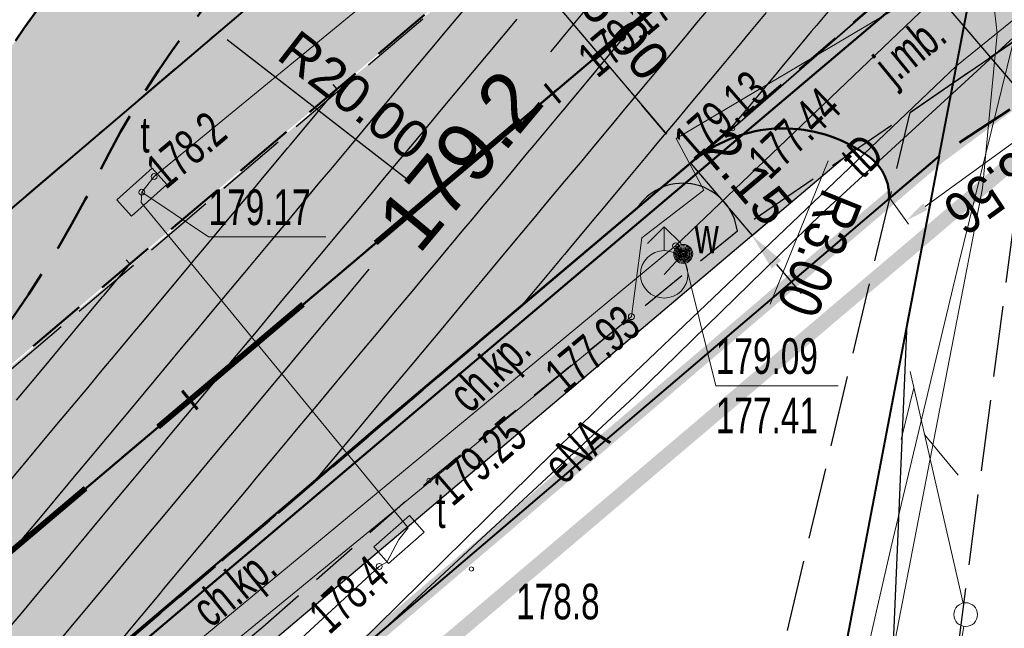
# Model space of a CAD drawing. Header units: metres. Extents: x 7429064 to 7431133, y 5709479 to 5714472.
# Tile 148 of 176: x 7429814 to 7429834, y 5710118 to 5710131. Entities that reach past the tile are written whole.
import ezdxf
from ezdxf.enums import TextEntityAlignment as Align

# ---------------------------------------------------------------- set-up
doc = ezdxf.new("R2010")
doc.units = ezdxf.units.M
for name, pattern in [('1', [0]), ('12', [3, 1, -1, 0, -1]), ('2_KTCR02', [1.5, 1, -0.5]), ('2_KTJZ01', [2, 1.5, -0.5]), ('2_KTKR01', [0]), ('3_14', [1, -1]), ('3_KTCR02', [1.5, 1, -0.5]), ('3_KTJZ01', [2, 1.5, -0.5]), ('3_KTKR01', [0]), ('4', [2.5, 1.5, -1]), ('4_SUPE_01', [0]), ('4_SUPT_01', [0]), ('4_SUPW_01', [0]), ('7_1', [0]), ('7_SUPE_01', [0]), ('7_SUPT_01', [0]), ('7_SUPW_01', [0]), ('CENTER2', [1.125, 0.75, -0.125, 0.125, -0.125]), ('DASHED', [19.05, 12.7, -6.35]), ('HIDDEN', [0.375, 0.25, -0.125])]:
    doc.linetypes.add(name, pattern=pattern)
for name, color, linetype in [('_1_Mapa', 7, 'Continuous'), ('_1_X-REFY', 7, 'Continuous'), ('C-DROGI-SYTUACJA-ETYKIETY', 7, 'Continuous'), ('C-TEREN', 7, 'Continuous'), ('C-TEREN-ETYKIETY', 7, 'Continuous'), ('D_1_LINIA_OPIS_ZJAZDY', 7, 'Continuous'), ('zzz.gaHSDomyslna', 7, 'Continuous')]:
    doc.layers.add(name, color=color, linetype=linetype)
doc.layers.add('_Brudnopis', color=22, linetype='Continuous', lineweight=50, plot=False)
for name, color, linetype, lineweight, true_color in [('_D_7_CZASOWE ZAJĘCIE_PRZEBUDOWA SIECI', 7, 'HIDDEN', 50, 0xd16900), ('DZIALKA_L_0', 7, '1', 40, 0x008000), ('HECZ DROGI ROWEROWE', 7, 'Continuous', 13, 0xff8a8a)]:
    doc.layers.add(name, color=color, linetype=linetype, lineweight=lineweight, true_color=true_color)
for name, color, linetype, lineweight in [('_D_7_PAS DROGOWY-LINIA ROZGR TEREN INW', 222, 'HIDDEN', 50), ('_D_7_TEREN NIEZBEDNY DLA OB_BUD', 252, 'HIDDEN', 50), ('_D_8_Wymiary', 7, 'Continuous', 20), ('D_1_LINIA_KRAWĘŻNIK_BET_20_30 WYN 0-2 CM', 5, 'HIDDEN', 40), ('D_1_LINIA_KRAWĘŻNIK_BET_20_30 WYN 12 CM - III', 7, 'Continuous', 50), ('gaPoziome', 7, 'Continuous', 30), ('GMINA_L_0', 252, '12', 35), ('KRAWĘŻNIK BETONOWY 12_25 WYN 0 CM', 250, 'DASHED', 50), ('KTCR_E_T_1', 252, 'Continuous', 15), ('KTCR_L_1', 252, '2_KTCR02', 30), ('KTJZ_E_T_0', 252, 'Continuous', 15), ('KTJZ_L_0', 252, '2_KTJZ01', 30), ('KTKR_L_0', 252, '2_KTKR01', 30), ('OBREB_L_0', 252, '4', 18), ('RTPW_T_0', 252, 'Continuous', 15), ('RTPW_T_1', 252, 'Continuous', 15), ('SUPE_E_T_3', 252, 'Continuous', 15), ('SUPE_L_2', 252, '4_SUPE_01', 18), ('SUPE_L_3', 252, '4_SUPE_01', 18), ('SUPT_E_T_0', 252, 'Continuous', 15), ('SUPT_L_0', 252, '4_SUPT_01', 18), ('SUPW_L_0', 252, '4_SUPW_01', 18), ('SUSM_T_3', 252, 'Continuous', 18), ('SUTT_T_0', 252, 'Continuous', 18), ('SUTW_T_0', 252, 'Continuous', 18), ('SUUT_E_T_9', 252, 'Continuous', 15), ('SUUT_T_1', 252, 'Continuous', 18), ('SUUW_E_T_5', 252, 'Continuous', 15), ('SUUW_T_0', 252, 'Continuous', 18), ('SUUW_T_7', 252, 'Continuous', 18)]:
    doc.layers.add(name, color=color, linetype=linetype, lineweight=lineweight)
doc.layers.add('D_1_LINIA_OBRZEŻE_BET_6x30cm - III', color=24, linetype='Continuous', lineweight=30, transparency=0.3)
doc.layers.add('D_2_HECZ_ZJAZDY - KOSTKA BET', color=214, linetype='Continuous', lineweight=13, transparency=0.3)
for name, color, linetype, lineweight, true_color, transparency in [('D_2_HECZ_CHODNIK_KOSTKA', 7, 'Continuous', 0, 0xf7f588, 0.35), ('D_2_HECZ_JEZDNIA KR3- NOWA KONSTRUKCJA', 7, 'Continuous', 13, 0x99e6ff, 0.3), ('D_2_HECZ_ZIELEN', 7, 'Continuous', 13, 0xd6ffd6, 0.3)]:
    doc.layers.add(name, color=color, linetype=linetype, lineweight=lineweight, true_color=true_color, transparency=transparency)
doc.styles.add('major_arial', font='arial.ttf')
doc.styles.add('Styl Arial', font='arial.ttf', dxfattribs={"width": 0.8, "height": 0.9})
doc.dimstyles.new('1_500', dxfattribs={"dimtxt": 0.9, "dimasz": 1, "dimexe": 0.18, "dimexo": 0, "dimgap": 0.2, "dimtad": 4, "dimzin": 0, "dimdsep": 46, "dimtxsty": 'Styl Arial', "dimcen": 0.25, "dimclrd": 256, "dimclre": 256, "dimclrt": 256, "dimazin": 0, "dimtfac": 1, "dimtix": 1, "dimtmove": 1, "dimatfit": 3, "dimfxl": 0.18, "dimtolj": 1, "dimtzin": 0, "dimlwd": -1, "dimlwe": -1, "dimarcsym": 0})
doc.dimstyles.new('major_500', dxfattribs={"dimtxt": 0.8, "dimasz": 0.8, "dimexe": 0.5, "dimexo": 1, "dimgap": 0.3, "dimtad": 1, "dimzin": 1, "dimdsep": 46, "dimtxsty": 'major_arial', "dimcen": 0, "dimse1": 1, "dimse2": 1, "dimaunit": 1, "dimadec": 1, "dimazin": 0, "dimtfac": 1, "dimtix": 1, "dimtmove": 0, "dimatfit": 3, "dimfxl": 2, "dimfxlon": 1, "dimtolj": 1, "dimarcsym": 0})

# ---------------------------------------------------------------- blocks, each defined once
blk = doc.blocks.new('*D34')
at = {"layer": '_D_8_Wymiary', "transparency": 16777216}
blk.add_line((7429829.353, 5710124.84), (7429830.569, 5710127.862), dxfattribs=at)
blk.add_solid([(7429830.491, 5710127.893), (7429830.646, 5710127.831), (7429830.755, 5710128.326)], dxfattribs=at)
at = {"layer": 'Defpoints', "color": 0, "transparency": 16777216}
for p in [(7429830.755, 5710128.326), (7429829.636, 5710125.543)]:
    blk.add_point(p, dxfattribs=at)
at = {"layer": '_D_8_Wymiary', "transparency": 16777216, "insert": (7429830.387, 5710125.91), "char_height": 0.9, "attachment_point": 5, "rotation": 248.0896, "style": 'Styl Arial'}
blk.add_mtext('\\A1;R3.00', dxfattribs=at)
blk = doc.blocks.new('*D95')
at = {"layer": '_D_8_Wymiary', "color": 0, "lineweight": -2, "transparency": 16777216}
blk.add_line((7429821.764, 5710127.429), (7429817.921, 5710130.407), dxfattribs=at)
at = {"layer": '_D_8_Wymiary', "color": 0, "transparency": 16777216}
blk.add_solid([(7429818.002, 5710130.513), (7429817.839, 5710130.302), (7429817.288, 5710130.897)], dxfattribs=at)
at = {"layer": 'Defpoints', "color": 0, "transparency": 16777216}
for p in [(7429817.288, 5710130.897), (7429833.098, 5710118.648)]:
    blk.add_point(p, dxfattribs=at)
at = {"layer": '_D_8_Wymiary', "color": 0, "transparency": 16777216, "insert": (7429820.593, 5710129.233), "char_height": 0.8, "attachment_point": 5, "rotation": 322.2316, "style": 'major_arial'}
blk.add_mtext('\\A1;R20.00', dxfattribs=at)
blk = doc.blocks.new('3_RTPW02')
at = {"linetype": 'Continuous'}
blk.add_circle((0, 0), 0.045, dxfattribs=at)
blk = doc.blocks.new('3_RTPW01')
at = {"linetype": 'Continuous'}
blk.add_circle((0, 0), 0.045, dxfattribs=at)
blk = doc.blocks.new('7_SUSM04_01')
at = {"linetype": 'Continuous'}
blk.add_circle((0, 0), 0.25, dxfattribs=at)
blk = doc.blocks.new('7_SUPS01_07')
at = {"linetype": 'Continuous'}
blk.add_circle((0, 0), 0.0625, dxfattribs=at)
blk = doc.blocks.new('7_SUPS01_08')
at = {"linetype": 'Continuous'}
blk.add_circle((0, 0), 0.0625, dxfattribs=at)
blk = doc.blocks.new('7_SUUS15_07B')
at = {"linetype": 'Continuous'}
for p, q in [((0.5, 0.233), (-0.5, 0.233)), ((-0.5, 0.233), (-0.5, -0.233)), ((0.5, -0.233), (0.5, 0.233)), ((-0.5, -0.233), (0.5, -0.233))]:
    blk.add_line(p, q, dxfattribs=at)
blk = doc.blocks.new('7_SUUS02')
at = {"linetype": 'Continuous'}
for p, q in [((0, 1), (-0.35355, 0.64645)), ((0, 1), (0.35355, 0.64645)), ((0, 0.5), (0, 1))]:
    blk.add_line(p, q, dxfattribs=at)
blk.add_circle((0, 0), 0.5, dxfattribs=at)
blk = doc.blocks.new('7_SUUS25')
at = {"linetype": 'Continuous'}
for radius in [0.2, 0.175, 0.15, 0.125, 0.1, 0.075, 0.05, 0.025, 0.00715]:
    blk.add_circle((0, 0), radius, dxfattribs=at)
blk = doc.blocks.new('X-ref_MDCP_Szara')
at = {"layer": 'DZIALKA_L_0', "linetype": '1'}
for p, q in [((7429836.45, 5710146.5), (7429660.24, 5709996.55)), ((7429832.91, 5710127.96), (7429836.45, 5710146.5)), ((7429668.8, 5709988.15), (7429832.91, 5710127.96)), ((7429832.91, 5710127.96), (7429823.731, 5710079.842))]:
    blk.add_line(p, q, dxfattribs=at)
at = {"layer": 'GMINA_L_0', "linetype": '12'}
blk.add_line((7429660.24, 5709996.55), (7429836.45, 5710146.5), dxfattribs=at)
at = {"layer": 'KTCR_L_1', "linetype": '3_KTCR02'}
for p, q in [((7429818.997, 5710120.444), (7429826.56, 5710126.88)), ((7429828.66, 5710126.38), (7429822.17, 5710121.13)), ((7429818.67, 5710118.05), (7429822.17, 5710121.13)), ((7429806.63, 5710109.92), (7429818.997, 5710120.444)), ((7429807.64, 5710108.81), (7429818.67, 5710118.05))]:
    blk.add_line(p, q, dxfattribs=at)
blk.add_arc((7429827.516, 5710126.236), 1.153, 7.1968, 146.0182, dxfattribs=at)
at = {"layer": 'KTJZ_L_0', "linetype": '3_KTJZ01'}
for p, q in [((7429836.26, 5710135.25), (7429828.56, 5710128.54)), ((7429802.62, 5710114.32), (7429825.38, 5710133.7)), ((7429835.2, 5710130.87), (7429828.66, 5710126.38)), ((7429835.028, 5710130.752), (7429831.28, 5710102.19)), ((7429833.204, 5710129.5), (7429835.028, 5710130.752)), ((7429826.03, 5710102.4), (7429832.296, 5710128.876)), ((7429828.56, 5710128.54), (7429826.56, 5710126.88)), ((7429826.56, 5710126.88), (7429806.63, 5710109.92))]:
    blk.add_line(p, q, dxfattribs=at)
at = {"layer": 'KTJZ_L_0', "linetype": '3_14'}
for p, q in [((7429828.56, 5710128.54), (7429836.26, 5710135.25)), ((7429833.204, 5710129.5), (7429832.239, 5710124.443)), ((7429832.239, 5710124.443), (7429833.204, 5710129.5)), ((7429832.296, 5710128.876), (7429833.204, 5710129.5)), ((7429826.56, 5710126.88), (7429828.56, 5710128.54)), ((7429831.28, 5710102.19), (7429832.239, 5710124.443))]:
    blk.add_line(p, q, dxfattribs=at)
at = {"layer": 'KTJZ_L_0', "linetype": '3_KTJZ01'}
blk.add_arc((7429827.516, 5710126.236), 1.153, 7.1968, 146.0182, dxfattribs=at)
at = {"layer": 'KTKR_L_0', "linetype": '3_KTKR01'}
for p, q in [((7429826.56, 5710126.88), (7429821.18, 5710122.34)), ((7429821.18, 5710122.34), (7429806.63, 5710109.92))]:
    blk.add_line(p, q, dxfattribs=at)
blk.add_arc((7429827.516, 5710126.236), 1.153, 7.1887, 146.0263, dxfattribs=at)
at = {"layer": 'OBREB_L_0', "linetype": '4'}
for p, q in [((7429832.91, 5710127.96), (7429836.45, 5710146.5)), ((7429820.539, 5710063.111), (7429832.91, 5710127.96))]:
    blk.add_line(p, q, dxfattribs=at)
at = {"layer": 'SUPE_L_2', "linetype": '7_SUPE_01'}
for p, q in [((7429834.57, 5710130.78), (7429833.32, 5710125.68)), ((7429833.32, 5710125.68), (7429831.9, 5710119.73)), ((7429831.9, 5710119.73), (7429830.37, 5710113.08))]:
    blk.add_line(p, q, dxfattribs=at)
at = {"layer": 'SUPE_L_3', "linetype": '7_SUPE_01'}
for p, q in [((7429835.824, 5710131.699), (7429830.438, 5710126.752)), ((7429830.438, 5710126.752), (7429826.492, 5710122.898)), ((7429826.492, 5710122.898), (7429820.697, 5710117.521))]:
    blk.add_line(p, q, dxfattribs=at)
at = {"layer": 'SUPT_L_0', "linetype": '7_SUPT_01'}
for p, q in [((7429816.38, 5710127.53), (7429828.78, 5710137.71)), ((7429837.405, 5710133.218), (7429833.273, 5710129.86)), ((7429833.273, 5710129.86), (7429826.19, 5710123.11)), ((7429816.12, 5710127.2), (7429816.38, 5710127.53)), ((7429816.11, 5710126.98), (7429816.12, 5710127.2)), ((7429821.73, 5710120.13), (7429816.11, 5710126.98)), ((7429833.412, 5710118.549), (7429832.296, 5710123.423)), ((7429826.19, 5710123.11), (7429821.07, 5710118.06)), ((7429832.11, 5710121.995), (7429832.374, 5710123.081)), ((7429833.308, 5710121.243), (7429832.597, 5710122.107)), ((7429821.535, 5710119.885), (7429821.73, 5710120.13)), ((7429821.28, 5710119.41), (7429821.535, 5710119.885)), ((7429821.12, 5710119.32), (7429821.28, 5710119.41)), ((7429797.77, 5710097.85), (7429821.12, 5710119.32)), ((7429821.07, 5710118.06), (7429816.54, 5710113.62)), ((7429832.619, 5710113.124), (7429833.427, 5710118.058))]:
    blk.add_line(p, q, dxfattribs=at)
at = {"layer": 'SUPW_L_0', "linetype": '7_SUPW_01'}
for p, q in [((7429827.36, 5710126.07), (7429833.932, 5710132.357)), ((7429834.132, 5710130.535), (7429833.932, 5710132.357)), ((7429827.372, 5710128.332), (7429832.739, 5710131.514)), ((7429833.824, 5710127.284), (7429834.132, 5710130.535)), ((7429827.956, 5710127.241), (7429827.372, 5710128.332)), ((7429830.799, 5710111.652), (7429833.824, 5710127.284)), ((7429826.65, 5710126.242), (7429827.956, 5710127.241)), ((7429826.429, 5710124.58), (7429826.65, 5710126.242)), ((7429824.148, 5710123.412), (7429827.36, 5710126.07)), ((7429827.36, 5710126.07), (7429827.52, 5710125.9)), ((7429827.52, 5710125.9), (7429827.12, 5710125.47)), ((7429809.919, 5710111.066), (7429826.429, 5710124.58)), ((7429791, 5710095.98), (7429824.148, 5710123.412))]:
    blk.add_line(p, q, dxfattribs=at)
at = {"layer": 'SUPW_L_0', "linetype": '7_1'}
for p, q in [((7429827.36, 5710126.07), (7429833.932, 5710132.357)), ((7429833.932, 5710132.357), (7429834.132, 5710130.535)), ((7429832.739, 5710131.514), (7429827.372, 5710128.332)), ((7429834.132, 5710130.535), (7429833.824, 5710127.284)), ((7429827.372, 5710128.332), (7429827.956, 5710127.241)), ((7429833.824, 5710127.284), (7429830.799, 5710111.652)), ((7429827.956, 5710127.241), (7429826.65, 5710126.242)), ((7429826.65, 5710126.242), (7429826.429, 5710124.58)), ((7429824.148, 5710123.412), (7429827.36, 5710126.07)), ((7429827.52, 5710125.9), (7429827.36, 5710126.07)), ((7429827.12, 5710125.47), (7429827.52, 5710125.9)), ((7429826.429, 5710124.58), (7429809.919, 5710111.066)), ((7429791, 5710095.98), (7429824.148, 5710123.412))]:
    blk.add_line(p, q, dxfattribs=at)
at = {"layer": 'SUTT_T_0', "linetype": 'Continuous'}
for p, q in [((7429816.12, 5710127.2), (7429817.527, 5710126.258)), ((7429817.527, 5710126.258), (7429819.997, 5710126.258))]:
    blk.add_line(p, q, dxfattribs=at)
at = {"layer": 'SUTW_T_0', "linetype": 'Continuous'}
for p, q in [((7429827.52, 5710125.9), (7429828.208, 5710123.125)), ((7429828.208, 5710123.125), (7429830.786, 5710123.125))]:
    blk.add_line(p, q, dxfattribs=at)
at = {"layer": 'RTPW_T_0'}
blk.add_blockref('3_RTPW01', (7429823.06, 5710119.266), dxfattribs=at)
at = {"layer": 'RTPW_T_1'}
for p in [(7429828.56, 5710128.54), (7429822.17, 5710121.13)]:
    blk.add_blockref('3_RTPW02', p, dxfattribs=at)
at = {"layer": 'SUSM_T_3'}
blk.add_blockref('7_SUSM04_01', (7429833.468, 5710118.305), dxfattribs=at)
at = {"layer": 'SUTT_T_0'}
for p in [(7429816.38, 5710127.53), (7429816.12, 5710127.2), (7429821.12, 5710119.32)]:
    blk.add_blockref('7_SUPS01_07', p, dxfattribs=at)
at = {"layer": 'SUTW_T_0'}
for p in [(7429827.36, 5710126.07), (7429827.52, 5710125.9), (7429826.429, 5710124.58)]:
    blk.add_blockref('7_SUPS01_08', p, dxfattribs=at)
at = {"layer": 'SUUT_T_1'}
for p, rotation in [((7429816.12, 5710127.2), 41.86058015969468), ((7429821.535, 5710119.885), 41.20143958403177)]:
    blk.add_blockref('7_SUUS15_07B', p, dxfattribs=dict(at, rotation=rotation))
at = {"layer": 'SUUW_T_0'}
blk.add_blockref('7_SUUS02', (7429827.12, 5710125.47), dxfattribs=at)
at = {"layer": 'SUUW_T_7', "rotation": 134.9008569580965}
blk.add_blockref('7_SUUS25', (7429827.52, 5710125.9), dxfattribs=at)
at = {"layer": 'KTCR_E_T_1', "width": 0.7}
for rotation, p in [(44.4093, (7429823.501, 5710123.375)), (39.1575, (7429818.117, 5710118.816))]:
    blk.add_text('ch.kp.', height=0.75, rotation=rotation, dxfattribs=at).set_placement(p, align=Align.MIDDLE)
at = {"layer": 'KTJZ_E_T_0', "width": 0.7}
blk.add_text('j.mb.', height=0.75, rotation=39.327, dxfattribs=at).set_placement((7429832.352, 5710130.14), align=Align.MIDDLE)
at = {"layer": 'RTPW_T_0', "width": 0.7}
blk.add_text('178.8', height=0.75, dxfattribs=at).set_placement((7429824.003, 5710118.955), align=Align.TOP_LEFT)
at = {"layer": 'RTPW_T_1', "width": 0.7}
blk.add_text('179.17', height=0.75, rotation=40.266, dxfattribs=at).set_placement((7429827.11, 5710131.26), align=Align.MIDDLE_RIGHT)
blk.add_text('179.13', height=0.75, rotation=41.0698, dxfattribs=at).set_placement((7429828.56, 5710128.54), align=Align.CENTER)
blk.add_text('179.25', height=0.75, rotation=40.8, dxfattribs=at).set_placement((7429822.17, 5710121.13), align=Align.TOP_LEFT)
at = {"layer": 'SUPE_E_T_3', "width": 0.7}
blk.add_text('eNA', height=0.75, rotation=42.8557, dxfattribs=at).set_placement((7429825.258, 5710121.753), align=Align.MIDDLE)
at = {"layer": 'SUPT_E_T_0', "width": 0.7}
blk.add_text('tD', height=0.75, rotation=43.6225, dxfattribs=at).set_placement((7429831.288, 5710127.968), align=Align.MIDDLE)
at = {"layer": 'SUTT_T_0', "width": 0.7}
blk.add_text('178.2', height=0.75, rotation=39.9192, dxfattribs=at).set_placement((7429816.38, 5710127.53), align=Align.MIDDLE_LEFT)
blk.add_text('179.17', height=0.75, dxfattribs=at).set_placement((7429817.527, 5710126.508))
blk.add_text('178.4', height=0.75, rotation=42.0444, dxfattribs=at).set_placement((7429821.12, 5710119.32), align=Align.MIDDLE_RIGHT)
at = {"layer": 'SUTW_T_0', "width": 0.7}
blk.add_text('177.44', height=0.75, rotation=43.46, dxfattribs=at).set_placement((7429829.075, 5710127.71), align=Align.MIDDLE_LEFT)
blk.add_text('177.93', height=0.75, rotation=39.61, dxfattribs=at).set_placement((7429826.429, 5710124.58), align=Align.MIDDLE_RIGHT)
for s, p in [('179.09', (7429828.208, 5710124.125)), ('177.41', (7429828.208, 5710122.875))]:
    blk.add_text(s, height=0.75, dxfattribs=at).set_placement(p, align=Align.TOP_LEFT)
at = {"layer": 'SUUT_E_T_9', "width": 0.7}
for p in [(7429816.092, 5710128.036), (7429822.321, 5710120.129)]:
    blk.add_text('t', height=0.75, dxfattribs=at).set_placement(p)
at = {"layer": 'SUUW_E_T_5', "width": 0.7}
blk.add_text('w', height=0.75, dxfattribs=at).set_placement((7429827.761, 5710126.664), align=Align.TOP_LEFT)
blk = doc.blocks.new('*D108')
at = {"layer": '_D_8_Wymiary', "color": 0, "lineweight": -2, "transparency": 16777216}
for p, q in [((7429823.802, 5710132.395), (7429824.183, 5710132.718)), ((7429824.318, 5710131.785), (7429827.166, 5710128.419)), ((7429827.682, 5710127.808), (7429827.301, 5710127.485))]:
    blk.add_line(p, q, dxfattribs=at)
at = {"layer": '_D_8_Wymiary', "color": 0, "transparency": 16777216}
for points in [[(7429824.42, 5710131.871), (7429824.216, 5710131.699), (7429823.802, 5710132.395)], [(7429827.267, 5710128.505), (7429827.064, 5710128.333), (7429827.682, 5710127.808)]]:
    blk.add_solid(points, dxfattribs=at)
at = {"layer": 'Defpoints', "color": 0, "transparency": 16777216}
for p in [(7429823.688, 5710132.3), (7429827.875, 5710127.972), (7429827.682, 5710127.808)]:
    blk.add_point(p, dxfattribs=at)
at = {"layer": '_D_8_Wymiary', "color": 0, "transparency": 16777216, "insert": (7429826.283, 5710130.56), "char_height": 0.8, "attachment_point": 5, "rotation": 310.2315, "style": 'major_arial'}
blk.add_mtext('\\A1;6.00', dxfattribs=at)
blk = doc.blocks.new('*U285')
at = {"layer": 'zzz.gaHSDomyslna', "color": 140}
for points in [[(27.484, 23.252, 0.12, 0.12, 0), (30.538, 25.835, 0.12, 0.12, 0)], [(22.903, 19.376, 0.12, 0.12, 0), (25.957, 21.96, 0.12, 0.12, 0)], [(18.323, 15.501, 0.12, 0.12, 0), (21.376, 18.085, 0.12, 0.12, 0)], [(13.742, 11.626, 0.12, 0.12, 0), (16.796, 14.209, 0.12, 0.12, 0)]]:
    blk.add_lwpolyline(points, format="xyseb", dxfattribs=at)
blk = doc.blocks.new('X-ref_SOR')
at = {"layer": 'gaPoziome'}
blk.add_blockref('*U285', (7429798.14, 5710106.756), dxfattribs=at)
blk = doc.blocks.new('*U295')
at = {"layer": 'C-TEREN-ETYKIETY', "color": 7, "linetype": 'Continuous', "lineweight": -3, "insert": (7429822.82, 5710127.867, 179.2), "char_height": 1.25, "attachment_point": 5, "rotation": 50.1677}
blk.add_mtext('179.2', dxfattribs=at)
blk = doc.blocks.new('x-ref_warstwice')
at = {"layer": 'C-TEREN', "color": 46, "linetype": 'Continuous', "lineweight": 30}
for p, q in [((7429820.572, 5710125.171, 179.2), (7429820.911, 5710125.577, 179.2)), ((7429820.374, 5710124.934, 179.2), (7429820.479, 5710125.059, 179.2)), ((7429820.479, 5710125.059, 179.2), (7429820.572, 5710125.171, 179.2)), ((7429819.828, 5710124.279, 179.2), (7429820.374, 5710124.934, 179.2)), ((7429819.343, 5710123.697, 179.2), (7429819.828, 5710124.279, 179.2)), ((7429819.178, 5710123.5, 179.2), (7429819.343, 5710123.697, 179.2)), ((7429818.993, 5710123.278, 179.2), (7429819.178, 5710123.5, 179.2)), ((7429818.528, 5710122.72, 179.2), (7429818.993, 5710123.278, 179.2)), ((7429818.114, 5710122.224, 179.2), (7429818.528, 5710122.72, 179.2)), ((7429817.877, 5710121.941, 179.2), (7429818.114, 5710122.224, 179.2)), ((7429817.5, 5710121.488, 179.2), (7429817.877, 5710121.941, 179.2)), ((7429817.227, 5710121.161, 179.2), (7429817.5, 5710121.488, 179.2)), ((7429816.921, 5710120.794, 179.2), (7429817.227, 5710121.161, 179.2)), ((7429816.577, 5710120.381, 179.2), (7429816.921, 5710120.794, 179.2)), ((7429816.271, 5710120.014, 179.2), (7429816.577, 5710120.381, 179.2)), ((7429815.926, 5710119.602, 179.2), (7429816.271, 5710120.014, 179.2)), ((7429815.656, 5710119.278, 179.2), (7429815.926, 5710119.602, 179.2)), ((7429815.276, 5710118.822, 179.2), (7429815.656, 5710119.278, 179.2)), ((7429814.849, 5710118.31, 179.2), (7429815.276, 5710118.822, 179.2)), ((7429814.626, 5710118.042, 179.2), (7429814.849, 5710118.31, 179.2)), ((7429814.428, 5710117.805, 179.2), (7429814.626, 5710118.042, 179.2))]:
    blk.add_line(p, q, dxfattribs=at)
at = {"layer": 'C-TEREN', "color": 42, "linetype": 'HIDDEN', "lineweight": 25, "ltscale": 10}
for points, elevation in [([(7429826.977, 5710131.312), (7429826.525, 5710130.77), (7429826.327, 5710130.533), (7429825.723, 5710129.809), (7429825.677, 5710129.753), (7429825.109, 5710129.072), (7429825.026, 5710128.973), (7429824.933, 5710128.862), (7429824.376, 5710128.194), (7429824.243, 5710128.034), (7429823.726, 5710127.414), (7429823.266, 5710126.863), (7429823.075, 5710126.634), (7429822.861, 5710126.378), (7429822.425, 5710125.855), (7429822.037, 5710125.389), (7429821.775, 5710125.075), (7429821.422, 5710124.653), (7429821.124, 5710124.296), (7429820.79, 5710123.894), (7429820.474, 5710123.516), (7429820.194, 5710123.18), (7429819.824, 5710122.736), (7429819.408, 5710122.238), (7429819.174, 5710121.957), (7429818.965, 5710121.706), (7429818.523, 5710121.177), (7429818.35, 5710120.97), (7429817.873, 5710120.398), (7429817.336, 5710119.754), (7429817.223, 5710119.618), (7429817.121, 5710119.497), (7429816.572, 5710118.838), (7429816.507, 5710118.76), (7429815.922, 5710118.059), (7429815.388, 5710117.418)], 179.22), ([(7429828.273, 5710131.328), (7429827.803, 5710130.764), (7429827.623, 5710130.549), (7429827.421, 5710130.306), (7429826.973, 5710129.769), (7429826.574, 5710129.291), (7429826.322, 5710128.989), (7429825.96, 5710128.554), (7429825.672, 5710128.21), (7429825.349, 5710127.822), (7429825.022, 5710127.43), (7429824.658, 5710126.994), (7429824.372, 5710126.651), (7429824.116, 5710126.345), (7429823.721, 5710125.871), (7429823.277, 5710125.339), (7429823.071, 5710125.091), (7429822.887, 5710124.871), (7429822.421, 5710124.312), (7429822.273, 5710124.135), (7429821.77, 5710123.532), (7429821.205, 5710122.855), (7429821.12, 5710122.753), (7429821.044, 5710122.662), (7429820.47, 5710121.973), (7429819.824, 5710121.199), (7429819.819, 5710121.193), (7429819.815, 5710121.188), (7429819.746, 5710121.105)], 179.24), ([(7429829.268, 5710130.983), (7429828.919, 5710130.565), (7429828.654, 5710130.246), (7429828.269, 5710129.785), (7429827.837, 5710129.267), (7429827.619, 5710129.006), (7429827.425, 5710128.773), (7429826.968, 5710128.226), (7429826.81, 5710128.037), (7429826.318, 5710127.446), (7429825.765, 5710126.783), (7429825.668, 5710126.667), (7429825.074, 5710125.955), (7429825.017, 5710125.887), (7429824.967, 5710125.827), (7429824.367, 5710125.108), (7429824.104, 5710124.792)], 179.26), ([(7429830.866, 5710131.361), (7429830.324, 5710130.711), (7429830.215, 5710130.581), (7429830.119, 5710130.465), (7429829.565, 5710129.801), (7429829.504, 5710129.728), (7429828.915, 5710129.022), (7429828.462, 5710128.479)], 179.28), ([(7429813.33, 5710118.026), (7429813.577, 5710118.323), (7429813.98, 5710118.806), (7429814.433, 5710119.349), (7429814.63, 5710119.586), (7429814.806, 5710119.796), (7429815.281, 5710120.365), (7429815.42, 5710120.532), (7429815.931, 5710121.145), (7429816.505, 5710121.833), (7429816.581, 5710121.924), (7429816.649, 5710122.006), (7429817.232, 5710122.704), (7429817.263, 5710122.742), (7429817.809, 5710123.396), (7429817.878, 5710123.479), (7429817.882, 5710123.484), (7429817.886, 5710123.489), (7429818.532, 5710124.263), (7429819.107, 5710124.952), (7429819.182, 5710125.043), (7429819.268, 5710125.145), (7429819.833, 5710125.822), (7429820.335, 5710126.425), (7429820.483, 5710126.602), (7429820.95, 5710127.162), (7429821.133, 5710127.382), (7429821.339, 5710127.629), (7429821.784, 5710128.161), (7429822.179, 5710128.635), (7429822.434, 5710128.941), (7429822.721, 5710129.285), (7429823.084, 5710129.721), (7429823.411, 5710130.113), (7429823.734, 5710130.5), (7429824.022, 5710130.845)], 179.18), ([(7429813.45, 5710119.709), (7429813.984, 5710120.349), (7429814.569, 5710121.05), (7429814.635, 5710121.129), (7429815.184, 5710121.787), (7429815.285, 5710121.908), (7429815.399, 5710122.045), (7429815.935, 5710122.688), (7429816.413, 5710123.26), (7429816.586, 5710123.467), (7429817.027, 5710123.997), (7429817.236, 5710124.247), (7429817.471, 5710124.529), (7429817.886, 5710125.027), (7429818.256, 5710125.47), (7429818.537, 5710125.806), (7429818.852, 5710126.184), (7429819.187, 5710126.586), (7429819.485, 5710126.943), (7429819.837, 5710127.366), (7429820.099, 5710127.68), (7429820.487, 5710128.145), (7429820.924, 5710128.668), (7429821.138, 5710128.925), (7429821.328, 5710129.153), (7429821.788, 5710129.704), (7429822.305, 5710130.324), (7429822.438, 5710130.484), (7429822.996, 5710131.152)], 179.16), ([(7429813.339, 5710121.112), (7429813.719, 5710121.568), (7429813.989, 5710121.892), (7429814.333, 5710122.305), (7429814.639, 5710122.672), (7429814.983, 5710123.084), (7429815.289, 5710123.451), (7429815.562, 5710123.778), (7429815.94, 5710124.231), (7429816.176, 5710124.515), (7429816.59, 5710125.011), (7429817.055, 5710125.568), (7429817.24, 5710125.79), (7429817.405, 5710125.988), (7429817.891, 5710126.57), (7429818.436, 5710127.224), (7429818.541, 5710127.349), (7429818.634, 5710127.461), (7429819.191, 5710128.129), (7429819.248, 5710128.198), (7429819.842, 5710128.909), (7429820.229, 5710129.373), (7429820.198, 5710129.41), (7429820.151, 5710129.465)], 179.14), ([(7429813.482, 5710122.823), (7429813.993, 5710123.435), (7429814.567, 5710124.123), (7429814.644, 5710124.215), (7429814.711, 5710124.296), (7429815.294, 5710124.994), (7429815.326, 5710125.032), (7429815.871, 5710125.686), (7429815.862, 5710125.696), (7429815.793, 5710125.778)], 179.12)]:
    blk.add_lwpolyline(points, dxfattribs=dict(at, elevation=elevation))
at = {"layer": 'C-TEREN', "color": 46, "linetype": 'Continuous', "lineweight": 30, "elevation": 179.2}
blk.add_lwpolyline([(7429824.73, 5710130.156), (7429824.873, 5710130.327), (7429825.031, 5710130.516), (7429825.487, 5710131.064)], dxfattribs=at)
at = {"layer": 'C-TEREN-ETYKIETY', "color": 7, "linetype": 'Continuous', "lineweight": -3}
blk.add_blockref('*U295', (0, 0), dxfattribs=at)
blk = doc.blocks.new('*D138')
at = {"layer": '_D_8_Wymiary', "transparency": 16777216}
for p, q in [((7429834.742, 5710129.17), (7429835.14, 5710128.625)), ((7429834.683, 5710128.403), (7429832.618, 5710126.896)), ((7429831.869, 5710127.073), (7429832.267, 5710126.528))]:
    blk.add_line(p, q, dxfattribs=at)
for points in [[(7429834.634, 5710128.47), (7429834.732, 5710128.336), (7429835.087, 5710128.698)], [(7429832.569, 5710126.963), (7429832.667, 5710126.828), (7429832.214, 5710126.601)]]:
    blk.add_solid(points, dxfattribs=at)
at = {"layer": 'Defpoints', "color": 0, "transparency": 16777216}
for p in [(7429834.742, 5710129.17), (7429831.869, 5710127.073), (7429832.214, 5710126.601)]:
    blk.add_point(p, dxfattribs=at)
at = {"layer": '_D_8_Wymiary', "transparency": 16777216, "insert": (7429833.981, 5710127.197), "char_height": 0.9, "attachment_point": 5, "rotation": 216.1262, "style": 'Styl Arial'}
blk.add_mtext('\\A1;3.56', dxfattribs=at)
blk = doc.blocks.new('*D139')
at = {"layer": '_D_8_Wymiary', "color": 0, "lineweight": -2, "transparency": 16777216}
for p, q in [((7429827.166, 5710128.419), (7429826.649, 5710129.03)), ((7429827.682, 5710127.808), (7429827.301, 5710127.485)), ((7429827.682, 5710127.808), (7429828.969, 5710126.288)), ((7429828.969, 5710126.288), (7429829.35, 5710126.611)), ((7429829.485, 5710125.677), (7429830.002, 5710125.066))]:
    blk.add_line(p, q, dxfattribs=at)
at = {"layer": '_D_8_Wymiary', "color": 0, "transparency": 16777216}
for points in [[(7429827.267, 5710128.505), (7429827.064, 5710128.333), (7429827.682, 5710127.808)], [(7429829.587, 5710125.763), (7429829.383, 5710125.591), (7429828.969, 5710126.288)]]:
    blk.add_solid(points, dxfattribs=at)
at = {"layer": 'Defpoints', "color": 0, "transparency": 16777216}
for p in [(7429827.875, 5710127.972), (7429828.969, 5710126.288), (7429828.759, 5710126.11)]:
    blk.add_point(p, dxfattribs=at)
at = {"layer": '_D_8_Wymiary', "color": 0, "transparency": 16777216, "insert": (7429828.866, 5710127.506), "char_height": 0.8, "attachment_point": 5, "rotation": 310.2315, "style": 'major_arial'}
blk.add_mtext('\\A1;2.15', dxfattribs=at)
blk = doc.blocks.new('AeccTickLine')
at = {"color": 0, "linetype": 'ByBlock', "lineweight": -2}
blk.add_line((0, 1), (0, -1), dxfattribs=at)
blk = doc.blocks.new('OŚ_Dąbrowskiego_1')
at = {"layer": '_D_8_Wymiary', "color": 1, "linetype": 'CENTER2', "lineweight": 35, "flags": 128}
blk.add_lwpolyline([(7429230.998, 5709660.664), (7429273.145, 5709676.622, 0.085629), (7429337.582, 5709714.618), (7429502.301, 5709854.381), (7429714.669, 5710036.139), (7429868.111, 5710165.952)], format="xyb", dxfattribs=at)
at = {"layer": 'C-DROGI-SYTUACJA-ETYKIETY', "color": 7, "linetype": 'Continuous', "lineweight": 60, "xscale": 0.25, "yscale": 0.25, "zscale": 0.25, "rotation": 40.23149243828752}
for p in [(7429824.766, 5710129.281), (7429817.131, 5710122.823)]:
    blk.add_blockref('AeccTickLine', p, dxfattribs=at)

msp = doc.modelspace()

# ---------------------------------------------------------------- hatches: boundary and pattern name
at = {"layer": 'D_2_HECZ_CHODNIK_KOSTKA', "transparency": 33554585}
h = msp.add_hatch(color=256, dxfattribs=at)
h.dxf.hatch_style = 1
h.paths.add_polyline_path([(7429638.934, 5709954.087), (7429640.777, 5709951.999), (7429638.441, 5709949.938), (7429636.626, 5709951.994)], flags=16)
edge = h.paths.add_edge_path(flags=16)
edge.add_arc((7429654.582, 5709963.368), 1.5, 0, 360)
h.paths.add_polyline_path([(7429662.693, 5709978.696), (7429660.193, 5709981.617), (7429660.302, 5709983.027), (7429663.87, 5709986.081), (7429664.797, 5709985.745), (7429665.85, 5709979.514), (7429664.189, 5709978.469)], flags=16)
edge = h.paths.add_edge_path(flags=16)
edge.add_arc((7429638.601, 5709947.846), 0.045, 131.8272, 219.3849)
edge.add_line((7429638.566, 5709947.817), (7429636.832, 5709946.394))
edge.add_line((7429636.832, 5709946.394), (7429635.391, 5709947.983))
edge.add_line((7429635.391, 5709947.983), (7429637.179, 5709949.435))
edge.add_line((7429637.179, 5709949.435), (7429638.571, 5709947.879))
edge = h.paths.add_edge_path(flags=16)
edge.add_arc((7429645.82, 5709955.199), 1.5, 0, 180)
edge.add_arc((7429645.82, 5709955.199), 1.5, 180, 360)
edge = h.paths.add_edge_path()
edge.add_line((7429712.034, 5710029.935), (7429658.242, 5709983.896))
edge.add_arc((7429659.833, 5709982.472), 2.136, 138.1636, 217.4167)
edge.add_line((7429658.137, 5709981.174), (7429662.461, 5709976.122))
edge.add_line((7429662.461, 5709976.122), (7429648.558, 5709964.222))
edge.add_line((7429648.558, 5709964.222), (7429646.835, 5709966.236))
edge.add_line((7429646.835, 5709966.236), (7429635.022, 5709956.126))
edge.add_arc((7429638.273, 5709952.327), 5, 130.559, 179.1421)
edge.add_line((7429633.274, 5709952.402), (7429636.193, 5709940.012))
edge.add_line((7429636.193, 5709940.012), (7429636.937, 5709940.297))
edge.add_line((7429636.937, 5709940.297), (7429638.161, 5709941.514))
edge.add_line((7429638.161, 5709941.514), (7429636.84, 5709943.07))
edge.add_line((7429636.84, 5709943.07), (7429641.44, 5709947.06))
edge.add_line((7429641.44, 5709947.06), (7429642.8, 5709945.53))
edge.add_line((7429642.8, 5709945.53), (7429644.87, 5709947.34))
edge.add_line((7429644.87, 5709947.34), (7429643.5, 5709948.96))
edge.add_line((7429643.5, 5709948.96), (7429652.14, 5709956.36))
edge.add_line((7429652.14, 5709956.36), (7429658.31, 5709961.76))
edge.add_line((7429658.31, 5709961.76), (7429659.652, 5709960.219))
edge.add_line((7429659.652, 5709960.219), (7429660.67, 5709961.16))
edge.add_line((7429660.67, 5709961.16), (7429659.38, 5709962.66))
edge.add_line((7429659.38, 5709962.66), (7429662.38, 5709965.27))
edge.add_line((7429662.38, 5709965.27), (7429663.721, 5709963.735))
edge.add_line((7429663.721, 5709963.735), (7429664.65, 5709964.56))
edge.add_line((7429664.65, 5709964.56), (7429661.84, 5709967.78))
edge.add_line((7429661.84, 5709967.78), (7429666.72, 5709971.95))
edge.add_line((7429666.72, 5709971.95), (7429664.152, 5709974.98))
edge.add_line((7429664.152, 5709974.98), (7429668.661, 5709978.913))
edge.add_line((7429668.661, 5709978.913), (7429667.19, 5709980.588))
edge.add_line((7429667.19, 5709980.588), (7429666.126, 5709986.882))
edge.add_line((7429666.126, 5709986.882), (7429666.719, 5709988.519))
edge.add_line((7429666.719, 5709988.519), (7429714.477, 5710029.393))
edge.add_line((7429714.477, 5710029.393), (7429714.151, 5710029.773))
edge.add_line((7429714.151, 5710029.773), (7429712.034, 5710029.935))
edge = h.paths.add_edge_path()
edge.add_line((7429827.678, 5710127.816), (7429718.119, 5710035.128))
edge.add_line((7429718.119, 5710035.128), (7429717.952, 5710033.022))
edge.add_line((7429717.952, 5710033.022), (7429718.278, 5710032.643))
edge.add_line((7429718.278, 5710032.643), (7429831.149, 5710128.133))
edge.add_arc((7429829.636, 5710125.542), 3, 59.7039, 130.7355)
at = {"layer": 'D_2_HECZ_JEZDNIA KR3- NOWA KONSTRUKCJA'}
h = msp.add_hatch(color=256, dxfattribs=at)
h.dxf.hatch_style = 1
edge = h.paths.add_edge_path()
edge.add_arc((7429610.557, 5709990.469), 30, 310.559, 314.2935)
edge.add_arc((7429610.557, 5709990.469), 30, 314.2935, 325.3941)
edge.add_line((7429635.249, 5709973.431), (7429635.899, 5709972.672))
edge.add_line((7429635.899, 5709972.672), (7429667.702, 5709999.89))
edge.add_line((7429667.702, 5709999.89), (7429675.246, 5710006.347))
edge.add_line((7429675.246, 5710006.347), (7429712.724, 5710038.423))
edge.add_line((7429712.724, 5710038.423), (7429823.828, 5710132.378))
edge.add_line((7429823.828, 5710132.378), (7429834.316, 5710141.377))
edge.add_line((7429834.316, 5710141.377), (7429846.156, 5710151.524))
edge.add_line((7429846.156, 5710151.524), (7429850.099, 5710146.734))
edge.add_line((7429850.099, 5710146.734), (7429838.187, 5710136.85))
edge.add_line((7429838.187, 5710136.85), (7429827.698, 5710127.833))
edge.add_line((7429827.698, 5710127.833), (7429716.613, 5710033.854))
edge.add_line((7429716.613, 5710033.854), (7429633.474, 5709962.699))
edge.add_arc((7429636.726, 5709958.9), 5, 130.559, 193.2571)
edge.add_line((7429631.859, 5709957.753), (7429636.051, 5709939.958))
edge.add_line((7429636.051, 5709939.958), (7429630.653, 5709938.888))
edge.add_line((7429630.653, 5709938.888), (7429629.491, 5709943.821))
edge.add_arc((7429623.651, 5709942.445), 6, 13.2571, 130.559)
edge.add_line((7429619.749, 5709947.003), (7429619.729, 5709946.986))
edge.add_line((7429619.729, 5709946.986), (7429617.779, 5709949.265))
edge.add_line((7429617.779, 5709949.265), (7429606.383, 5709939.512))
edge.add_line((7429606.383, 5709939.512), (7429594.274, 5709929.149))
edge.add_line((7429594.274, 5709929.149), (7429594.825, 5709928.314))
edge.add_line((7429594.825, 5709928.314), (7429589.708, 5709924.935))
edge.add_arc((7429606.237, 5709899.9), 30, 123.434, 130.559)
edge.add_line((7429586.73, 5709922.692), (7429529.23, 5709873.48))
edge.add_line((7429529.23, 5709873.48), (7429502.179, 5709850.343))
edge.add_line((7429502.179, 5709850.343), (7429339.523, 5709712.33))
edge.add_arc((7429194.822, 5709882.942), 223.711, 294.66533, 310.3021, ccw=False)
edge.add_arc((7429190.304, 5709894.737), 236.317, 290.79615, 294.46753, ccw=False)
edge.add_line((7429274.207, 5709673.816), (7429245.41, 5709663.13))
edge.add_line((7429245.41, 5709663.13), (7429242.106, 5709661.907))
edge.add_line((7429242.106, 5709661.907), (7429240.354, 5709666.717))
edge.add_line((7429240.354, 5709666.717), (7429244.254, 5709668.201))
edge.add_line((7429244.254, 5709668.201), (7429272.082, 5709679.428))
edge.add_arc((7429195.246, 5709882.369), 217, 290.73736, 310.31443)
edge.add_line((7429335.641, 5709716.905), (7429500.355, 5709856.664))
edge.add_line((7429500.355, 5709856.664), (7429629.269, 5709966.997))
edge.add_line((7429629.269, 5709966.997), (7429630.064, 5709967.677))
at = {"layer": 'D_2_HECZ_ZIELEN'}
h = msp.add_hatch(color=256, dxfattribs=at)
h.dxf.hatch_style = 1
edge = h.paths.add_edge_path()
edge.add_line((7429833.212, 5710140.395), (7429833.375, 5710142.51))
edge.add_line((7429833.375, 5710142.51), (7429832.098, 5710143.999))
edge.add_line((7429832.098, 5710143.999), (7429820.181, 5710133.917))
edge.add_arc((7429833.098, 5710118.648), 20, 130.2315, 153.5086)
edge.add_arc((7429794.613, 5710137.829), 23, 310.2355, 333.5086, ccw=False)
edge.add_line((7429809.47, 5710120.27), (7429826.489, 5710134.669))
edge.add_line((7429826.489, 5710134.669), (7429833.212, 5710140.395))
at = {"layer": 'D_2_HECZ_ZJAZDY - KOSTKA BET', "transparency": 33554508}
h = msp.add_hatch(color=256, dxfattribs=at)
h.dxf.hatch_style = 1
edge = h.paths.add_edge_path()
edge.add_line((7429831.852, 5710127.059), (7429834.838, 5710129.31))
edge.add_line((7429834.838, 5710129.31), (7429835.24, 5710132.37))
edge.add_arc((7429840.171, 5710132.062), 4.941, 129.861, 176.4298, ccw=False)
edge.add_line((7429837.005, 5710135.855), (7429827.698, 5710127.833))
edge.add_arc((7429829.636, 5710125.543), 3, 52.4572, 130.2315, ccw=False)
edge.add_arc((7429830.855, 5710127.128), 1, -3.9937, 52.4572, ccw=False)
at = {"layer": 'HECZ DROGI ROWEROWE'}
h = msp.add_hatch(color=256, dxfattribs=at)
h.dxf.hatch_style = 1
edge = h.paths.add_edge_path()
edge.add_arc((7429796.82, 5710136.433), 20.404, 308.0322, 334.2528)
edge.add_arc((7429835.93, 5710116.897), 23.318, 143.7897, 152.7624, ccw=False)
edge.add_arc((7429839.325, 5710112.767), 28.527, 132.1511, 141.1238, ccw=False)
edge.add_line((7429820.181, 5710133.917), (7429834.124, 5710145.713))
edge.add_arc((7429837.354, 5710141.896), 5, 102.0154, 130.2315, ccw=False)
edge.add_line((7429836.313, 5710146.786), (7429842.063, 5710148.01))
edge.add_line((7429842.063, 5710148.01), (7429845.234, 5710150.73))
edge.add_line((7429845.234, 5710150.73), (7429843.045, 5710150.264))
edge.add_arc((7429842.629, 5710152.22), 2, 169.0596, 282.0154, ccw=False)
edge.add_line((7429840.665, 5710152.6), (7429846.908, 5710184.895))
edge.add_arc((7429848.38, 5710184.61), 1.5, 109.3988, 169.0596, ccw=False)
edge.add_line((7429847.882, 5710186.025), (7429848.854, 5710186.367))
edge.add_line((7429848.854, 5710186.367), (7429847.265, 5710191.424))
edge.add_line((7429847.265, 5710191.424), (7429846.903, 5710192.479))
edge.add_line((7429846.903, 5710192.479), (7429845.675, 5710198.449))
edge.add_arc((7429825.958, 5710195.082), 20.002, -10.9391, 9.6882, ccw=False)
edge.add_line((7429845.597, 5710191.287), (7429839.403, 5710159.242))
edge.add_arc((7429819.766, 5710163.038), 20, 310.2315, 349.0596, ccw=False)
edge.add_line((7429832.684, 5710147.769), (7429817.64, 5710135.042))
edge.add_arc((7429832.495, 5710117.483), 23, 130.2315, 151.7604)
edge.add_arc((7429794.613, 5710137.829), 20, 310.2315, 331.7604, ccw=False)
edge.add_line((7429807.531, 5710122.56), (7429710.78, 5710040.708))
edge.add_line((7429710.78, 5710040.708), (7429674.341, 5710009.522))
edge.add_arc((7429663.288, 5710022.437), 17, 303.434, 310.559, ccw=False)
edge.add_line((7429672.654, 5710008.25), (7429665.175, 5710003.312))
edge.add_arc((7429654.155, 5710020.002), 20, 287.2523, 303.434, ccw=False)
edge.add_line((7429660.087, 5710000.902), (7429655.396, 5709999.445))
edge.add_arc((7429662.069, 5709977.958), 22.5, 107.2523, 130.559)
edge.add_line((7429647.439, 5709995.052), (7429638.424, 5709987.337))
edge.add_arc((7429653.054, 5709970.242), 22.5, 130.559, 144.5953)
edge.add_line((7429634.715, 5709983.278), (7429621.962, 5709965.306))
edge.add_arc((7429606.364, 5709977.009), 19.5, 310.559, 323.1201, ccw=False)
edge.add_line((7429619.043, 5709962.194), (7429498.409, 5709858.948))
edge.add_line((7429498.409, 5709858.948), (7429409.747, 5709783.718))
edge.add_line((7429409.747, 5709783.718), (7429333.7, 5709719.193))
edge.add_arc((7429195.246, 5709882.369), 214, 294.99294, 310.31443, ccw=False)
edge.add_line((7429285.662, 5709688.408), (7429286.787, 5709685.755))
edge.add_arc((7429195.216, 5709882.43), 216.948, 294.96649, 310.31053)
edge.add_line((7429335.566, 5709716.997), (7429500.277, 5709856.756))
edge.add_line((7429500.277, 5709856.756), (7429621.38, 5709960.403))
edge.add_line((7429621.38, 5709960.403), (7429627.625, 5709965.748))
edge.add_line((7429627.625, 5709965.748), (7429629.904, 5709967.698))
edge.add_line((7429629.904, 5709967.698), (7429629.179, 5709968.529))
edge.add_arc((7429630.687, 5709969.843), 2, 144.5953, 221.0823, ccw=False)
edge.add_line((7429629.056, 5709971.002), (7429636.752, 5709981.829))
edge.add_arc((7429653.054, 5709970.242), 20, 130.559, 144.5953, ccw=False)
edge.add_line((7429640.049, 5709985.437), (7429649.631, 5709993.62))
edge.add_arc((7429662.069, 5709977.958), 20, 107.2523, 128.4533, ccw=False)
edge.add_line((7429656.137, 5709997.058), (7429665.185, 5709999.868))
edge.add_line((7429665.185, 5709999.868), (7429673.721, 5710005.504))
edge.add_arc((7429657.258, 5710030.439), 29.88, 303.434, 310.559)
edge.add_line((7429676.687, 5710007.738), (7429712.64, 5710038.509))
edge.add_line((7429712.64, 5710038.509), (7429809.391, 5710120.361))
edge.add_line((7429809.391, 5710120.361), (7429809.391, 5710120.361))

# ---------------------------------------------------------------- linework, layer by layer
at = {"layer": '_Brudnopis', "flags": 128}
msp.add_lwpolyline([(7429230.998, 5709660.664), (7429273.145, 5709676.622, 0.085605), (7429337.585, 5709714.618), (7429368.823, 5709741.125), (7429502.301, 5709854.381), (7429714.669, 5710036.139), (7429868.111, 5710165.952)], format="xyb", dxfattribs=at)
msp.add_lwpolyline([(7429504.409, 5709851.907), (7429716.775, 5710033.663), (7429870.21, 5710163.471)], dxfattribs=at)
at = {"layer": '_D_7_CZASOWE ZAJĘCIE_PRZEBUDOWA SIECI', "ltscale": 10, "const_width": 0.3, "flags": 128}
msp.add_lwpolyline([(7429848.113, 5710185.576), (7429846.14, 5710175.38), (7429837.627, 5710131.447), (7429832.91, 5710127.96), (7429845.46, 5710193.24), (7429844.52, 5710205.48), (7429847.625, 5710204.436)], dxfattribs=at)
at = {"layer": '_D_7_PAS DROGOWY-LINIA ROZGR TEREN INW', "ltscale": 10, "const_width": 0.3, "flags": 128}
for points in [[(7429287.498, 5709689.141), (7429307.71, 5709696.948), (7429435.698, 5709805.84), (7429660.078, 5709996.74), (7429836.288, 5710146.69)], [(7429668.8, 5709988.15), (7429832.91, 5710127.96)]]:
    msp.add_lwpolyline(points, dxfattribs=at)
at = {"layer": '_D_7_TEREN NIEZBEDNY DLA OB_BUD', "ltscale": 10, "const_width": 0.3, "flags": 128}
msp.add_lwpolyline([(7429838.642, 5710133.498), (7429838.163, 5710130.983), (7429669.785, 5709988.07), (7429674.221, 5709982.833), (7429665.132, 5709974.906), (7429667.705, 5709971.871), (7429662.832, 5709967.707), (7429665.637, 5709964.494), (7429637.109, 5709939.516), (7429616.438, 5709933.991), (7429410.711, 5709758.425), (7429398.46, 5709756.965), (7429363.725, 5709727.377), (7429364.497, 5709726.485), (7429330.157, 5709696.304), (7429317.553, 5709687.475), (7429303.139, 5709679.24), (7429296.402, 5709677.454), (7429295.854, 5709678.755), (7429285.213, 5709675.171), (7429285.468, 5709665.629), (7429278.469, 5709665.47), (7429278.347, 5709670.061), (7429254.481, 5709660.887), (7429229.937, 5709651.368), (7429224.487, 5709665.833), (7429244.657, 5709675.131), (7429249.847, 5709679.192), (7429269.079, 5709686.95), (7429282.549, 5709692.752), (7429296.468, 5709699.803), (7429307.464, 5709706.348), (7429318.986, 5709714.248), (7429330.313, 5709723.204), (7429495.004, 5709862.943), (7429615.273, 5709965.877), (7429632.42, 5709989.108), (7429648.373, 5710002.762), (7429661.377, 5710006.8), (7429669.911, 5710012.64), (7429707.476, 5710044.593), (7429834.508, 5710152.316), (7429838.121, 5710158.939), (7429844.755, 5710193.28), (7429843.741, 5710206.48), (7429852.314, 5710203.598), (7429849.368, 5710188.375), (7429850.227, 5710185.684), (7429848.746, 5710185.163), (7429846.827, 5710175.247), (7429842.58, 5710153.283), (7429856.534, 5710164.104), (7429864.199, 5710154.59)], close=True, dxfattribs=at)
at = {"layer": 'D_1_LINIA_KRAWĘŻNIK_BET_20_30 WYN 0-2 CM', "ltscale": 4, "flags": 128}
msp.add_lwpolyline([(7429827.698, 5710127.833), (7429837.005, 5710135.855)], dxfattribs=at)
at = {"layer": 'D_1_LINIA_KRAWĘŻNIK_BET_20_30 WYN 12 CM - III', "flags": 128}
for points in [[(7429831.149, 5710128.133, 0.317837), (7429827.698, 5710127.833), (7429718.119, 5710035.128)], [(7429831.852, 5710127.059, 0.251419), (7429831.464, 5710127.921, 0.031625), (7429831.149, 5710128.133, 0.031625)]]:
    msp.add_lwpolyline(points, format="xyb", dxfattribs=at)
at = {"layer": 'D_1_LINIA_OBRZEŻE_BET_6x30cm - III', "flags": 128}
msp.add_lwpolyline([(7429718.278, 5710032.643), (7429831.149, 5710128.133)], dxfattribs=at)
at = {"layer": 'D_1_LINIA_OPIS_ZJAZDY', "color": 7, "linetype": 'Continuous', "lineweight": -3}
msp.add_lwpolyline([(7429843.728, 5710118.671), (7429832.41, 5710131.895)], dxfattribs=at)
at = {"layer": 'KRAWĘŻNIK BETONOWY 12_25 WYN 0 CM', "ltscale": 0.1, "flags": 128}
for points in [[(7429845.675, 5710198.449, -0.090259), (7429845.597, 5710191.287), (7429839.403, 5710159.242, -0.171059), (7429832.684, 5710147.769), (7429817.64, 5710135.042, 0.094215), (7429812.233, 5710128.365, -0.094215), (7429807.531, 5710122.56)], [(7429837.411, 5710147.02), (7429836.313, 5710146.786, 0.123742), (7429834.124, 5710145.713), (7429820.181, 5710133.917, 0.101916), (7429815.198, 5710127.569, -0.101916), (7429809.468, 5710120.269), (7429736.706, 5710058.712)]]:
    msp.add_lwpolyline(points, format="xyb", dxfattribs=at)
for points in [[(7429809.47, 5710120.27), (7429827.734, 5710135.722), (7429833.2, 5710140.409)], [(7429831.852, 5710127.059), (7429832.91, 5710127.96), (7429834.828, 5710129.227)]]:
    msp.add_lwpolyline(points, dxfattribs=at)

# ---------------------------------------------------------------- block references
at = {"layer": '_1_Mapa'}
msp.add_blockref('X-ref_MDCP_Szara', (0, 0), dxfattribs=at)
at = {"layer": '_1_X-REFY'}
for name in ['X-ref_SOR', 'OŚ_Dąbrowskiego_1', 'x-ref_warstwice']:
    msp.add_blockref(name, (0, 0), dxfattribs=at)

# ---------------------------------------------------------------- dimensions: what is measured, and where the dimension line sits
at = {"layer": '_D_8_Wymiary'}
for base, p1, p2, text, picture, middle in [((7429827.682, 5710127.808), (7429823.688, 5710132.3), (7429827.875, 5710127.972), '6.00', '*D108', (7429826.283, 5710130.56)), ((7429828.969, 5710126.288), (7429827.875, 5710127.972), (7429828.759, 5710126.11), '2.15', '*D139', (7429828.866, 5710127.506))]:
    dim = msp.add_linear_dim(base=base, p1=p1, p2=p2, angle=130.2315, text=text, dimstyle='major_500', override={"dimse1": 0, "dimse2": 0, "dimtmove": 1}, dxfattribs=at)
    dim.commit()
    dim.dimension.update_dxf_attribs({"geometry": picture, "text_midpoint": middle})
for center, mpoint, dimstyle, override, picture, middle in [((7429833.098, 5710118.648), (7429817.288, 5710130.897), 'major_500', {"dimse1": 0, "dimse2": 0, "dimtmove": 1}, '*D95', (7429820.159, 5710128.673)), ((7429829.636, 5710125.543), (7429830.755, 5710128.326), '1_500', {"dimscale": 0.5}, '*D34', (7429829.868, 5710126.119))]:
    dim = msp.add_radius_dim(center=center, mpoint=mpoint, dimstyle=dimstyle, override=override, dxfattribs=at)
    dim.commit()
    dim.dimension.update_dxf_attribs({"geometry": picture, "text_midpoint": middle, "dimtype": 132})
dim = msp.add_aligned_dim(p1=(7429834.742, 5710129.17), p2=(7429831.869, 5710127.073), distance=0.585, dimstyle='1_500', override={"dimscale": 0.5}, dxfattribs=at)
dim.commit()
dim.dimension.update_dxf_attribs({"geometry": '*D138', "text_midpoint": (7429833.981, 5710127.197)})

doc.saveas('drawing.dxf')
